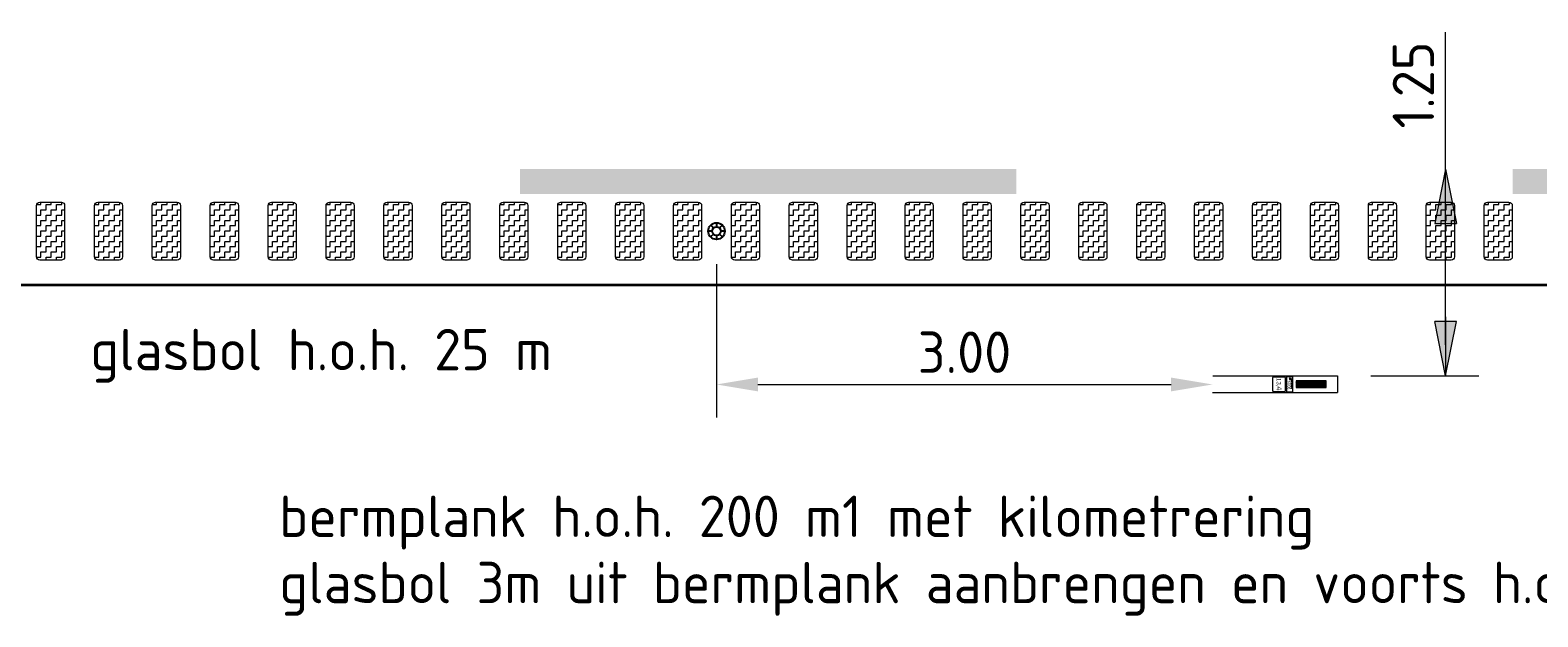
# Model space of a CAD drawing. Header units: metres. Extents: x -699 to 2316, y -1199 to 781.
# Tile 170 of 256: x 20.24 to 29.35, y -89.68 to -86.14. Entities that reach past the tile are written whole.
import ezdxf
from ezdxf.enums import TextEntityAlignment as Align

# ---------------------------------------------------------------- set-up
doc = ezdxf.new("R2010")
doc.units = ezdxf.units.M
doc.header["$PDMODE"] = 1
doc.linetypes.add('VW-3-3_STREEP', pattern=[6, 3, -3])
for name, color, linetype, lineweight in [('B-WE-VW-VERKEERSTEKEN_BORD-G', 7, 'Continuous', 18), ('N-WA-IE-MEUBILAIR_WEGMEUBILAIR-S', 7, 'Continuous', 25), ('N-WA-VW-MARKERING_DYNAMISCH-G', 7, 'Continuous', 35), ('N-WE-VH-KANTVERHARDING-G', 210, 'Continuous', 35), ('N-WE-VW-MARKERING_LANGS_STREEP_33-G', 7, 'VW-3-3_STREEP', 13), ('X-XX-AL-AANPIJLING-M-100', 7, 'Continuous', 18), ('X-XX-AL-M', 7, 'Continuous', 18), ('X-XX-AL-T25', 7, 'Continuous', 25)]:
    doc.layers.add(name, color=color, linetype=linetype, lineweight=lineweight)
doc.styles.add('ariel', font='arial.ttf')
doc.styles.add('NLCS-ISO', font='NLCS-ISO.ttf')
doc.styles.add('NLCS-ISO Standaard', font='NLCS-ISO.ttf')
doc.styles.add('NLCS-ISO-M100-T25', font='NLCS-ISO.ttf', dxfattribs={"height": 0.25})
doc.styles.add('provincie', font='romand.shx')
doc.dimstyles.new('NLCS-M100-T25-Pijl-A', dxfattribs={"dimtxt": 0.25, "dimasz": 0.1875, "dimexe": 0.2, "dimexo": 0.2, "dimgap": 0.07, "dimtad": 1, "dimlfac": -1, "dimzin": 0, "dimdsep": 46, "dimtxsty": 'NLCS-ISO Standaard', "dimblk": 'Pijl', "dimblk1": 'Pijl', "dimblk2": 'Pijl', "dimcen": 2.5, "dimdle": 2, "dimclrd": 256, "dimclre": 256, "dimclrt": 256, "dimadec": 0, "dimazin": 0, "dimtfac": 1, "dimtofl": 0, "dimtmove": 0, "dimatfit": 3, "dimldrblk": 'Pijl', "dimfxl": 1, "dimtolj": 1, "dimtzin": 0, "dimlwd": 18, "dimlwe": 18, "dimarcsym": 0})
doc.dimstyles.new('NLCS-M100-T25-PIJL_A_L2_H1', dxfattribs={"dimscale": 0.1, "dimtxt": 2.5, "dimasz": 2.5, "dimexe": 2, "dimexo": 2, "dimgap": 0.7, "dimtad": 1, "dimzin": 0, "dimdsep": 46, "dimtxsty": 'NLCS-ISO-M100-T25', "dimcen": 0, "dimdle": 2, "dimclrd": 256, "dimclre": 256, "dimclrt": 256, "dimadec": 1, "dimazin": 0, "dimtfac": 1, "dimtdec": 3, "dimtofl": 0, "dimtmove": 0, "dimatfit": 3, "dimfxl": 2, "dimtfillclr": 256, "dimtolj": 1, "dimtzin": 0, "dimlwd": -1, "dimlwe": -1, "dimarcsym": 0})

# ---------------------------------------------------------------- blocks, each defined once
blk = doc.blocks.new('SIE-WEG_GLASBOLREFLECTOR-SO')
for p, q in [((-0.375, 0), (-0.199, 0)), ((-0.141, 0.141), (-0.265, 0.265)), ((0, 0.2), (0, 0.375)), ((0.142, 0.141), (0.265, 0.265)), ((0.201, 0), (0.375, 0)), ((-0.265, -0.266), (-0.141, -0.141)), ((0, -0.375), (0, -0.2)), ((0.265, -0.266), (0.142, -0.142))]:
    blk.add_line(p, q)
for centre, radius in [((0, 0), 0.375), ((0.001, 0), 0.2)]:
    blk.add_circle(centre, radius)
blk = doc.blocks.new('glasbol')
at = {"layer": 'N-WA-IE-MEUBILAIR_WEGMEUBILAIR-S'}
blk.add_blockref('SIE-WEG_GLASBOLREFLECTOR-SO', (-0.001, 0), dxfattribs=at)
blk = doc.blocks.new('Pijl')
h = blk.add_hatch(color=256)
h.paths.add_polyline_path([(0, 0), (-1.75, 0.352), (-1.75, 0)])
h.paths.add_polyline_path([(-1.75, 0), (-1.75, -0.352), (0, 0)])
for p, q in [((-1.902, 0), (0, 0)), ((0, 0), (-1.75, 0.352)), ((-1.75, 0.352), (-1.75, -0.352)), ((0, 0), (-1.75, -0.352))]:
    blk.add_line(p, q)
blk = doc.blocks.new('*D93')
at = {"layer": 'Defpoints', "color": 0, "transparency": 16777216}
for p in [(28.7938, -86.9743), (28.7938, -86.9743), (28.1411, -88.2243)]:
    blk.add_point(p, dxfattribs=at)
at = {"layer": 'X-XX-AL-AANPIJLING-M-100', "lineweight": 18, "transparency": 16777216}
for p, q in [((28.7938, -86.9743), (28.7938, -86.1468)), ((28.7938, -88.0368), (28.7938, -87.1618)), ((28.3411, -88.2243), (28.9938, -88.2243))]:
    blk.add_line(p, q, dxfattribs=at)
at = {"layer": 'X-XX-AL-AANPIJLING-M-100', "lineweight": 18, "transparency": 16777216, "xscale": 0.1875, "yscale": 0.1875, "zscale": 0.1875}
for p, rotation in [((28.7938, -86.9743), 90), ((28.7938, -88.2243), 270)]:
    blk.add_blockref('Pijl', p, dxfattribs=dict(at, rotation=rotation))
at = {"layer": 'X-XX-AL-AANPIJLING-M-100', "transparency": 16777216, "insert": (28.5988, -86.4668), "char_height": 0.25, "attachment_point": 5, "rotation": 90, "style": 'NLCS-ISO Standaard'}
blk.add_mtext('\\A1;1.25', dxfattribs=at)
blk = doc.blocks.new('*D1910')
at = {"layer": 'Defpoints', "color": 0, "transparency": 16777216}
for p in [(24.3867, -87.3493), (27.3844, -88.2758), (27.3844, -88.2758)]:
    blk.add_point(p, dxfattribs=at)
at = {"layer": 'X-XX-AL-M', "transparency": 16777216}
for p, q in [((24.3867, -87.5493), (24.3867, -88.4758)), ((24.6367, -88.2758), (27.1344, -88.2758))]:
    blk.add_line(p, q, dxfattribs=at)
for points in [[(24.6367, -88.2341), (24.6367, -88.3175), (24.3867, -88.2758)], [(27.1344, -88.2341), (27.1344, -88.3175), (27.3844, -88.2758)]]:
    blk.add_solid(points, dxfattribs=at)
at = {"layer": 'X-XX-AL-M', "transparency": 16777216, "insert": (25.8856, -88.0808), "char_height": 0.25, "attachment_point": 5, "style": 'NLCS-ISO-M100-T25'}
blk.add_mtext('\\A1;3.00', dxfattribs=at)

msp = doc.modelspace()

# ---------------------------------------------------------------- hatches: boundary and pattern name
at = {"layer": 'B-WE-VW-VERKEERSTEKEN_BORD-G', "lineweight": 5}
for points in [[(27.8509, -88.2453), (27.852, -88.2453, -0.413723), (27.852, -88.2369), (27.8509, -88.2369, 0.349923)], [(27.8591, -88.2453), (27.8598, -88.2453), (27.8598, -88.2397), (27.8591, -88.2397)]]:
    msp.add_hatch(color=8, dxfattribs=at).paths.add_polyline_path(points)
h = msp.add_hatch(color=8, dxfattribs=at)
h.paths.add_polyline_path([(27.8568, -88.2402, 0.218548), (27.856, -88.2426, -0.238928), (27.8553, -88.2442, -0.196341), (27.8549, -88.2443, 0.23317), (27.854, -88.2413, 0.105003), (27.852, -88.2398), (27.8512, -88.2394), (27.851, -88.24), (27.8516, -88.2403, -0.05146), (27.8535, -88.2416, -0.272607), (27.8542, -88.245, 0.399425), (27.8563, -88.2439, 0.122622), (27.8569, -88.2453), (27.8577, -88.2453, -0.153126), (27.8567, -88.243, -0.253393), (27.8574, -88.2406, 0.094991), (27.8595, -88.2374), (27.8598, -88.237), (27.859, -88.237, -0.08935)])
h.paths.add_polyline_path([(27.8545, -88.2393), (27.8525, -88.2372), (27.8521, -88.2377), (27.8547, -88.2404), (27.8561, -88.237), (27.8563, -88.2369), (27.8555, -88.2369), (27.8554, -88.237)])
h = msp.add_hatch(dxfattribs=at)
h.set_pattern_fill('ANSI37', color=8, scale=0.05, style=0)
h.set_pattern_definition([(45, (3, -0.25), (-0.0044194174, 0.0044194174), []), (135, (3, -0.25), (-0.0044194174, -0.0044194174), [])])
h.paths.add_polyline_path([(27.89, -88.2946), (28.0708, -88.2946), (28.0708, -88.2544), (27.89, -88.2544)])
at = {"layer": 'N-WA-VW-MARKERING_DYNAMISCH-G', "lineweight": 9}
h = msp.add_hatch(dxfattribs=at)
h.set_pattern_fill('ZIGZAG', color=8, scale=0.01, angle=50.39495, style=0)
h.set_pattern_definition([(1e-09, (277527.176857, -444237.272383), (0.0317499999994, 0.0317500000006), [0.03175, -0.03175]), (90, (277527.208607, -444237.272383), (-0.0317500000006, 0.0317499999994), [0.03175, -0.03175])])
edge = h.paths.add_edge_path()
edge.add_line((20.2966, -87.1743), (20.4266, -87.1743))
edge.add_arc((20.4266, -87.1943), 0.02, 0, 90, ccw=False)
edge.add_line((20.4466, -87.1943), (20.4466, -87.5043))
edge.add_arc((20.4266, -87.5043), 0.02, 270, 360, ccw=False)
edge.add_line((20.4266, -87.5243), (20.2966, -87.5243))
edge.add_arc((20.2966, -87.5043), 0.02, 180, 270, ccw=False)
edge.add_line((20.2766, -87.5043), (20.2766, -87.1943))
edge.add_arc((20.2966, -87.1943), 0.02, 90, 180, ccw=False)
h = msp.add_hatch(dxfattribs=at)
h.set_pattern_fill('ZIGZAG', color=8, scale=0.01, angle=50.39495, style=0)
h.set_pattern_definition([(1e-09, (277527.526857, -444237.272383), (0.0317499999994, 0.0317500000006), [0.03175, -0.03175]), (90, (277527.558607, -444237.272383), (-0.0317500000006, 0.0317499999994), [0.03175, -0.03175])])
edge = h.paths.add_edge_path()
edge.add_line((20.6466, -87.1743), (20.7766, -87.1743))
edge.add_arc((20.7766, -87.1943), 0.02, 0, 90, ccw=False)
edge.add_line((20.7966, -87.1943), (20.7966, -87.5043))
edge.add_arc((20.7766, -87.5043), 0.02, 270, 360, ccw=False)
edge.add_line((20.7766, -87.5243), (20.6466, -87.5243))
edge.add_arc((20.6466, -87.5043), 0.02, 180, 270, ccw=False)
edge.add_line((20.6266, -87.5043), (20.6266, -87.1943))
edge.add_arc((20.6466, -87.1943), 0.02, 90, 180, ccw=False)
h = msp.add_hatch(dxfattribs=at)
h.set_pattern_fill('ZIGZAG', color=8, scale=0.01, angle=50.39495, style=0)
h.set_pattern_definition([(1e-09, (277527.876857, -444237.272383), (0.0317499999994, 0.0317500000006), [0.03175, -0.03175]), (90, (277527.908607, -444237.272383), (-0.0317500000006, 0.0317499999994), [0.03175, -0.03175])])
edge = h.paths.add_edge_path()
edge.add_line((20.9966, -87.1743), (21.1266, -87.1743))
edge.add_arc((21.1266, -87.1943), 0.02, 0, 90, ccw=False)
edge.add_line((21.1466, -87.1943), (21.1466, -87.5043))
edge.add_arc((21.1266, -87.5043), 0.02, 270, 360, ccw=False)
edge.add_line((21.1266, -87.5243), (20.9966, -87.5243))
edge.add_arc((20.9966, -87.5043), 0.02, 180, 270, ccw=False)
edge.add_line((20.9766, -87.5043), (20.9766, -87.1943))
edge.add_arc((20.9966, -87.1943), 0.02, 90, 180, ccw=False)
h = msp.add_hatch(dxfattribs=at)
h.set_pattern_fill('ZIGZAG', color=8, scale=0.01, angle=50.39495, style=0)
h.set_pattern_definition([(1e-09, (277528.226857, -444237.272383), (0.0317499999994, 0.0317500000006), [0.03175, -0.03175]), (90, (277528.258607, -444237.272383), (-0.0317500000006, 0.0317499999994), [0.03175, -0.03175])])
edge = h.paths.add_edge_path()
edge.add_line((21.3466, -87.1743), (21.4766, -87.1743))
edge.add_arc((21.4766, -87.1943), 0.02, 0, 90, ccw=False)
edge.add_line((21.4966, -87.1943), (21.4966, -87.5043))
edge.add_arc((21.4766, -87.5043), 0.02, 270, 360, ccw=False)
edge.add_line((21.4766, -87.5243), (21.3466, -87.5243))
edge.add_arc((21.3466, -87.5043), 0.02, 180, 270, ccw=False)
edge.add_line((21.3266, -87.5043), (21.3266, -87.1943))
edge.add_arc((21.3466, -87.1943), 0.02, 90, 180, ccw=False)
h = msp.add_hatch(dxfattribs=at)
h.set_pattern_fill('ZIGZAG', color=8, scale=0.01, angle=50.39495, style=0)
h.set_pattern_definition([(1e-09, (277528.576857, -444237.272383), (0.0317499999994, 0.0317500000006), [0.03175, -0.03175]), (90, (277528.608607, -444237.272383), (-0.0317500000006, 0.0317499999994), [0.03175, -0.03175])])
edge = h.paths.add_edge_path()
edge.add_line((21.6966, -87.1743), (21.8266, -87.1743))
edge.add_arc((21.8266, -87.1943), 0.02, 0, 90, ccw=False)
edge.add_line((21.8466, -87.1943), (21.8466, -87.5043))
edge.add_arc((21.8266, -87.5043), 0.02, 270, 360, ccw=False)
edge.add_line((21.8266, -87.5243), (21.6966, -87.5243))
edge.add_arc((21.6966, -87.5043), 0.02, 180, 270, ccw=False)
edge.add_line((21.6766, -87.5043), (21.6766, -87.1943))
edge.add_arc((21.6966, -87.1943), 0.02, 90, 180, ccw=False)
h = msp.add_hatch(dxfattribs=at)
h.set_pattern_fill('ZIGZAG', color=8, scale=0.01, angle=50.39495, style=0)
h.set_pattern_definition([(1e-09, (277528.926857, -444237.272383), (0.0317499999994, 0.0317500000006), [0.03175, -0.03175]), (90, (277528.958607, -444237.272383), (-0.0317500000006, 0.0317499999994), [0.03175, -0.03175])])
edge = h.paths.add_edge_path()
edge.add_line((22.0466, -87.1743), (22.1766, -87.1743))
edge.add_arc((22.1766, -87.1943), 0.02, 0, 90, ccw=False)
edge.add_line((22.1966, -87.1943), (22.1966, -87.5043))
edge.add_arc((22.1766, -87.5043), 0.02, 270, 360, ccw=False)
edge.add_line((22.1766, -87.5243), (22.0466, -87.5243))
edge.add_arc((22.0466, -87.5043), 0.02, 180, 270, ccw=False)
edge.add_line((22.0266, -87.5043), (22.0266, -87.1943))
edge.add_arc((22.0466, -87.1943), 0.02, 90, 180, ccw=False)
h = msp.add_hatch(dxfattribs=at)
h.set_pattern_fill('ZIGZAG', color=8, scale=0.01, angle=50.39495, style=0)
h.set_pattern_definition([(1e-09, (277529.276857, -444237.272383), (0.0317499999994, 0.0317500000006), [0.03175, -0.03175]), (90, (277529.308607, -444237.272383), (-0.0317500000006, 0.0317499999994), [0.03175, -0.03175])])
edge = h.paths.add_edge_path()
edge.add_line((22.3966, -87.1743), (22.5266, -87.1743))
edge.add_arc((22.5266, -87.1943), 0.02, 0, 90, ccw=False)
edge.add_line((22.5466, -87.1943), (22.5466, -87.5043))
edge.add_arc((22.5266, -87.5043), 0.02, 270, 360, ccw=False)
edge.add_line((22.5266, -87.5243), (22.3966, -87.5243))
edge.add_arc((22.3966, -87.5043), 0.02, 180, 270, ccw=False)
edge.add_line((22.3766, -87.5043), (22.3766, -87.1943))
edge.add_arc((22.3966, -87.1943), 0.02, 90, 180, ccw=False)
h = msp.add_hatch(dxfattribs=at)
h.set_pattern_fill('ZIGZAG', color=8, scale=0.01, angle=50.39495, style=0)
h.set_pattern_definition([(1e-09, (277529.626857, -444237.272383), (0.0317499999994, 0.0317500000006), [0.03175, -0.03175]), (90, (277529.658607, -444237.272383), (-0.0317500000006, 0.0317499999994), [0.03175, -0.03175])])
edge = h.paths.add_edge_path()
edge.add_line((22.7466, -87.1743), (22.8766, -87.1743))
edge.add_arc((22.8766, -87.1943), 0.02, 0, 90, ccw=False)
edge.add_line((22.8966, -87.1943), (22.8966, -87.5043))
edge.add_arc((22.8766, -87.5043), 0.02, 270, 360, ccw=False)
edge.add_line((22.8766, -87.5243), (22.7466, -87.5243))
edge.add_arc((22.7466, -87.5043), 0.02, 180, 270, ccw=False)
edge.add_line((22.7266, -87.5043), (22.7266, -87.1943))
edge.add_arc((22.7466, -87.1943), 0.02, 90, 180, ccw=False)
h = msp.add_hatch(dxfattribs=at)
h.set_pattern_fill('ZIGZAG', color=8, scale=0.01, angle=50.39495, style=0)
h.set_pattern_definition([(1e-09, (277529.976857, -444237.272383), (0.0317499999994, 0.0317500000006), [0.03175, -0.03175]), (90, (277530.008607, -444237.272383), (-0.0317500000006, 0.0317499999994), [0.03175, -0.03175])])
edge = h.paths.add_edge_path()
edge.add_line((23.0966, -87.1743), (23.2266, -87.1743))
edge.add_arc((23.2266, -87.1943), 0.02, 0, 90, ccw=False)
edge.add_line((23.2466, -87.1943), (23.2466, -87.5043))
edge.add_arc((23.2266, -87.5043), 0.02, 270, 360, ccw=False)
edge.add_line((23.2266, -87.5243), (23.0966, -87.5243))
edge.add_arc((23.0966, -87.5043), 0.02, 180, 270, ccw=False)
edge.add_line((23.0766, -87.5043), (23.0766, -87.1943))
edge.add_arc((23.0966, -87.1943), 0.02, 90, 180, ccw=False)
h = msp.add_hatch(dxfattribs=at)
h.set_pattern_fill('ZIGZAG', color=8, scale=0.01, angle=50.39495, style=0)
h.set_pattern_definition([(1e-09, (277530.326857, -444237.272383), (0.0317499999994, 0.0317500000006), [0.03175, -0.03175]), (90, (277530.358607, -444237.272383), (-0.0317500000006, 0.0317499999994), [0.03175, -0.03175])])
edge = h.paths.add_edge_path()
edge.add_line((23.4466, -87.1743), (23.5766, -87.1743))
edge.add_arc((23.5766, -87.1943), 0.02, 0, 90, ccw=False)
edge.add_line((23.5966, -87.1943), (23.5966, -87.5043))
edge.add_arc((23.5766, -87.5043), 0.02, 270, 360, ccw=False)
edge.add_line((23.5766, -87.5243), (23.4466, -87.5243))
edge.add_arc((23.4466, -87.5043), 0.02, 180, 270, ccw=False)
edge.add_line((23.4266, -87.5043), (23.4266, -87.1943))
edge.add_arc((23.4466, -87.1943), 0.02, 90, 180, ccw=False)
h = msp.add_hatch(dxfattribs=at)
h.set_pattern_fill('ZIGZAG', color=8, scale=0.01, angle=50.39495, style=0)
h.set_pattern_definition([(1e-09, (277530.676857, -444237.272383), (0.0317499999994, 0.0317500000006), [0.03175, -0.03175]), (90, (277530.708607, -444237.272383), (-0.0317500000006, 0.0317499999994), [0.03175, -0.03175])])
edge = h.paths.add_edge_path()
edge.add_line((23.7966, -87.1743), (23.9266, -87.1743))
edge.add_arc((23.9266, -87.1943), 0.02, 0, 90, ccw=False)
edge.add_line((23.9466, -87.1943), (23.9466, -87.5043))
edge.add_arc((23.9266, -87.5043), 0.02, 270, 360, ccw=False)
edge.add_line((23.9266, -87.5243), (23.7966, -87.5243))
edge.add_arc((23.7966, -87.5043), 0.02, 180, 270, ccw=False)
edge.add_line((23.7766, -87.5043), (23.7766, -87.1943))
edge.add_arc((23.7966, -87.1943), 0.02, 90, 180, ccw=False)
h = msp.add_hatch(dxfattribs=at)
h.set_pattern_fill('ZIGZAG', color=8, scale=0.01, angle=50.39495, style=0)
h.set_pattern_definition([(1e-09, (277531.026857, -444237.272383), (0.0317499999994, 0.0317500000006), [0.03175, -0.03175]), (90, (277531.058607, -444237.272383), (-0.0317500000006, 0.0317499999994), [0.03175, -0.03175])])
edge = h.paths.add_edge_path()
edge.add_line((24.1466, -87.1743), (24.2766, -87.1743))
edge.add_arc((24.2766, -87.1943), 0.02, 0, 90, ccw=False)
edge.add_line((24.2966, -87.1943), (24.2966, -87.5043))
edge.add_arc((24.2766, -87.5043), 0.02, 270, 360, ccw=False)
edge.add_line((24.2766, -87.5243), (24.1466, -87.5243))
edge.add_arc((24.1466, -87.5043), 0.02, 180, 270, ccw=False)
edge.add_line((24.1266, -87.5043), (24.1266, -87.1943))
edge.add_arc((24.1466, -87.1943), 0.02, 90, 180, ccw=False)
h = msp.add_hatch(dxfattribs=at)
h.set_pattern_fill('ZIGZAG', color=8, scale=0.01, angle=50.39495, style=0)
h.set_pattern_definition([(1e-09, (277531.376857, -444237.272383), (0.0317499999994, 0.0317500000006), [0.03175, -0.03175]), (90, (277531.408607, -444237.272383), (-0.0317500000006, 0.0317499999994), [0.03175, -0.03175])])
edge = h.paths.add_edge_path()
edge.add_line((24.4966, -87.1743), (24.6266, -87.1743))
edge.add_arc((24.6266, -87.1943), 0.02, 0, 90, ccw=False)
edge.add_line((24.6466, -87.1943), (24.6466, -87.5043))
edge.add_arc((24.6266, -87.5043), 0.02, 270, 360, ccw=False)
edge.add_line((24.6266, -87.5243), (24.4966, -87.5243))
edge.add_arc((24.4966, -87.5043), 0.02, 180, 270, ccw=False)
edge.add_line((24.4766, -87.5043), (24.4766, -87.1943))
edge.add_arc((24.4966, -87.1943), 0.02, 90, 180, ccw=False)
h = msp.add_hatch(dxfattribs=at)
h.set_pattern_fill('ZIGZAG', color=8, scale=0.01, angle=50.39495, style=0)
h.set_pattern_definition([(1e-09, (277531.726857, -444237.272383), (0.0317499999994, 0.0317500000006), [0.03175, -0.03175]), (90, (277531.758607, -444237.272383), (-0.0317500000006, 0.0317499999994), [0.03175, -0.03175])])
edge = h.paths.add_edge_path()
edge.add_line((24.8466, -87.1743), (24.9766, -87.1743))
edge.add_arc((24.9766, -87.1943), 0.02, 0, 90, ccw=False)
edge.add_line((24.9966, -87.1943), (24.9966, -87.5043))
edge.add_arc((24.9766, -87.5043), 0.02, 270, 360, ccw=False)
edge.add_line((24.9766, -87.5243), (24.8466, -87.5243))
edge.add_arc((24.8466, -87.5043), 0.02, 180, 270, ccw=False)
edge.add_line((24.8266, -87.5043), (24.8266, -87.1943))
edge.add_arc((24.8466, -87.1943), 0.02, 90, 180, ccw=False)
h = msp.add_hatch(dxfattribs=at)
h.set_pattern_fill('ZIGZAG', color=8, scale=0.01, angle=50.39495, style=0)
h.set_pattern_definition([(1e-09, (277532.076857, -444237.272383), (0.0317499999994, 0.0317500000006), [0.03175, -0.03175]), (90, (277532.108607, -444237.272383), (-0.0317500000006, 0.0317499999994), [0.03175, -0.03175])])
edge = h.paths.add_edge_path()
edge.add_line((25.1966, -87.1743), (25.3266, -87.1743))
edge.add_arc((25.3266, -87.1943), 0.02, 0, 90, ccw=False)
edge.add_line((25.3466, -87.1943), (25.3466, -87.5043))
edge.add_arc((25.3266, -87.5043), 0.02, 270, 360, ccw=False)
edge.add_line((25.3266, -87.5243), (25.1966, -87.5243))
edge.add_arc((25.1966, -87.5043), 0.02, 180, 270, ccw=False)
edge.add_line((25.1766, -87.5043), (25.1766, -87.1943))
edge.add_arc((25.1966, -87.1943), 0.02, 90, 180, ccw=False)
h = msp.add_hatch(dxfattribs=at)
h.set_pattern_fill('ZIGZAG', color=8, scale=0.01, angle=50.39495, style=0)
h.set_pattern_definition([(1e-09, (277532.426857, -444237.272383), (0.0317499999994, 0.0317500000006), [0.03175, -0.03175]), (90, (277532.458607, -444237.272383), (-0.0317500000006, 0.0317499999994), [0.03175, -0.03175])])
edge = h.paths.add_edge_path()
edge.add_line((25.5466, -87.1743), (25.6766, -87.1743))
edge.add_arc((25.6766, -87.1943), 0.02, 0, 90, ccw=False)
edge.add_line((25.6966, -87.1943), (25.6966, -87.5043))
edge.add_arc((25.6766, -87.5043), 0.02, 270, 360, ccw=False)
edge.add_line((25.6766, -87.5243), (25.5466, -87.5243))
edge.add_arc((25.5466, -87.5043), 0.02, 180, 270, ccw=False)
edge.add_line((25.5266, -87.5043), (25.5266, -87.1943))
edge.add_arc((25.5466, -87.1943), 0.02, 90, 180, ccw=False)
h = msp.add_hatch(dxfattribs=at)
h.set_pattern_fill('ZIGZAG', color=8, scale=0.01, angle=50.39495, style=0)
h.set_pattern_definition([(1e-09, (277532.776857, -444237.272383), (0.0317499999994, 0.0317500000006), [0.03175, -0.03175]), (90, (277532.808607, -444237.272383), (-0.0317500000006, 0.0317499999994), [0.03175, -0.03175])])
edge = h.paths.add_edge_path()
edge.add_line((25.8966, -87.1743), (26.0266, -87.1743))
edge.add_arc((26.0266, -87.1943), 0.02, 0, 90, ccw=False)
edge.add_line((26.0466, -87.1943), (26.0466, -87.5043))
edge.add_arc((26.0266, -87.5043), 0.02, 270, 360, ccw=False)
edge.add_line((26.0266, -87.5243), (25.8966, -87.5243))
edge.add_arc((25.8966, -87.5043), 0.02, 180, 270, ccw=False)
edge.add_line((25.8766, -87.5043), (25.8766, -87.1943))
edge.add_arc((25.8966, -87.1943), 0.02, 90, 180, ccw=False)
h = msp.add_hatch(dxfattribs=at)
h.set_pattern_fill('ZIGZAG', color=8, scale=0.01, angle=50.39495, style=0)
h.set_pattern_definition([(1e-09, (277533.126857, -444237.272383), (0.0317499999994, 0.0317500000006), [0.03175, -0.03175]), (90, (277533.158607, -444237.272383), (-0.0317500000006, 0.0317499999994), [0.03175, -0.03175])])
edge = h.paths.add_edge_path()
edge.add_line((26.2466, -87.1743), (26.3766, -87.1743))
edge.add_arc((26.3766, -87.1943), 0.02, 0, 90, ccw=False)
edge.add_line((26.3966, -87.1943), (26.3966, -87.5043))
edge.add_arc((26.3766, -87.5043), 0.02, 270, 360, ccw=False)
edge.add_line((26.3766, -87.5243), (26.2466, -87.5243))
edge.add_arc((26.2466, -87.5043), 0.02, 180, 270, ccw=False)
edge.add_line((26.2266, -87.5043), (26.2266, -87.1943))
edge.add_arc((26.2466, -87.1943), 0.02, 90, 180, ccw=False)
h = msp.add_hatch(dxfattribs=at)
h.set_pattern_fill('ZIGZAG', color=8, scale=0.01, angle=50.39495, style=0)
h.set_pattern_definition([(1e-09, (277533.476857, -444237.272383), (0.0317499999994, 0.0317500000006), [0.03175, -0.03175]), (90, (277533.508607, -444237.272383), (-0.0317500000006, 0.0317499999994), [0.03175, -0.03175])])
edge = h.paths.add_edge_path()
edge.add_line((26.5966, -87.1743), (26.7266, -87.1743))
edge.add_arc((26.7266, -87.1943), 0.02, 0, 90, ccw=False)
edge.add_line((26.7466, -87.1943), (26.7466, -87.5043))
edge.add_arc((26.7266, -87.5043), 0.02, 270, 360, ccw=False)
edge.add_line((26.7266, -87.5243), (26.5966, -87.5243))
edge.add_arc((26.5966, -87.5043), 0.02, 180, 270, ccw=False)
edge.add_line((26.5766, -87.5043), (26.5766, -87.1943))
edge.add_arc((26.5966, -87.1943), 0.02, 90, 180, ccw=False)
h = msp.add_hatch(dxfattribs=at)
h.set_pattern_fill('ZIGZAG', color=8, scale=0.01, angle=50.39495, style=0)
h.set_pattern_definition([(1e-09, (277533.826857, -444237.272383), (0.0317499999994, 0.0317500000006), [0.03175, -0.03175]), (90, (277533.858607, -444237.272383), (-0.0317500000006, 0.0317499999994), [0.03175, -0.03175])])
edge = h.paths.add_edge_path()
edge.add_line((26.9466, -87.1743), (27.0766, -87.1743))
edge.add_arc((27.0766, -87.1943), 0.02, 0, 90, ccw=False)
edge.add_line((27.0966, -87.1943), (27.0966, -87.5043))
edge.add_arc((27.0766, -87.5043), 0.02, 270, 360, ccw=False)
edge.add_line((27.0766, -87.5243), (26.9466, -87.5243))
edge.add_arc((26.9466, -87.5043), 0.02, 180, 270, ccw=False)
edge.add_line((26.9266, -87.5043), (26.9266, -87.1943))
edge.add_arc((26.9466, -87.1943), 0.02, 90, 180, ccw=False)
h = msp.add_hatch(dxfattribs=at)
h.set_pattern_fill('ZIGZAG', color=8, scale=0.01, angle=50.39495, style=0)
h.set_pattern_definition([(1e-09, (277534.176857, -444237.272383), (0.0317499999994, 0.0317500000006), [0.03175, -0.03175]), (90, (277534.208607, -444237.272383), (-0.0317500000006, 0.0317499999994), [0.03175, -0.03175])])
edge = h.paths.add_edge_path()
edge.add_line((27.2966, -87.1743), (27.4266, -87.1743))
edge.add_arc((27.4266, -87.1943), 0.02, 0, 90, ccw=False)
edge.add_line((27.4466, -87.1943), (27.4466, -87.5043))
edge.add_arc((27.4266, -87.5043), 0.02, 270, 360, ccw=False)
edge.add_line((27.4266, -87.5243), (27.2966, -87.5243))
edge.add_arc((27.2966, -87.5043), 0.02, 180, 270, ccw=False)
edge.add_line((27.2766, -87.5043), (27.2766, -87.1943))
edge.add_arc((27.2966, -87.1943), 0.02, 90, 180, ccw=False)
h = msp.add_hatch(dxfattribs=at)
h.set_pattern_fill('ZIGZAG', color=8, scale=0.01, angle=50.39495, style=0)
h.set_pattern_definition([(1e-09, (277534.526857, -444237.272383), (0.0317499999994, 0.0317500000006), [0.03175, -0.03175]), (90, (277534.558607, -444237.272383), (-0.0317500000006, 0.0317499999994), [0.03175, -0.03175])])
edge = h.paths.add_edge_path()
edge.add_line((27.6466, -87.1743), (27.7766, -87.1743))
edge.add_arc((27.7766, -87.1943), 0.02, 0, 90, ccw=False)
edge.add_line((27.7966, -87.1943), (27.7966, -87.5043))
edge.add_arc((27.7766, -87.5043), 0.02, 270, 360, ccw=False)
edge.add_line((27.7766, -87.5243), (27.6466, -87.5243))
edge.add_arc((27.6466, -87.5043), 0.02, 180, 270, ccw=False)
edge.add_line((27.6266, -87.5043), (27.6266, -87.1943))
edge.add_arc((27.6466, -87.1943), 0.02, 90, 180, ccw=False)
h = msp.add_hatch(dxfattribs=at)
h.set_pattern_fill('ZIGZAG', color=8, scale=0.01, angle=50.39495, style=0)
h.set_pattern_definition([(1e-09, (277534.876857, -444237.272383), (0.0317499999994, 0.0317500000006), [0.03175, -0.03175]), (90, (277534.908607, -444237.272383), (-0.0317500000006, 0.0317499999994), [0.03175, -0.03175])])
edge = h.paths.add_edge_path()
edge.add_line((27.9966, -87.1743), (28.1266, -87.1743))
edge.add_arc((28.1266, -87.1943), 0.02, 0, 90, ccw=False)
edge.add_line((28.1466, -87.1943), (28.1466, -87.5043))
edge.add_arc((28.1266, -87.5043), 0.02, 270, 360, ccw=False)
edge.add_line((28.1266, -87.5243), (27.9966, -87.5243))
edge.add_arc((27.9966, -87.5043), 0.02, 180, 270, ccw=False)
edge.add_line((27.9766, -87.5043), (27.9766, -87.1943))
edge.add_arc((27.9966, -87.1943), 0.02, 90, 180, ccw=False)
h = msp.add_hatch(dxfattribs=at)
h.set_pattern_fill('ZIGZAG', color=8, scale=0.01, angle=50.39495, style=0)
h.set_pattern_definition([(1e-09, (277535.226857, -444237.272383), (0.0317499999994, 0.0317500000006), [0.03175, -0.03175]), (90, (277535.258607, -444237.272383), (-0.0317500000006, 0.0317499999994), [0.03175, -0.03175])])
edge = h.paths.add_edge_path()
edge.add_line((28.3466, -87.1743), (28.4766, -87.1743))
edge.add_arc((28.4766, -87.1943), 0.02, 0, 90, ccw=False)
edge.add_line((28.4966, -87.1943), (28.4966, -87.5043))
edge.add_arc((28.4766, -87.5043), 0.02, 270, 360, ccw=False)
edge.add_line((28.4766, -87.5243), (28.3466, -87.5243))
edge.add_arc((28.3466, -87.5043), 0.02, 180, 270, ccw=False)
edge.add_line((28.3266, -87.5043), (28.3266, -87.1943))
edge.add_arc((28.3466, -87.1943), 0.02, 90, 180, ccw=False)
h = msp.add_hatch(dxfattribs=at)
h.set_pattern_fill('ZIGZAG', color=8, scale=0.01, angle=50.39495, style=0)
h.set_pattern_definition([(1e-09, (277535.576857, -444237.272383), (0.0317499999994, 0.0317500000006), [0.03175, -0.03175]), (90, (277535.608607, -444237.272383), (-0.0317500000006, 0.0317499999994), [0.03175, -0.03175])])
edge = h.paths.add_edge_path()
edge.add_line((28.6966, -87.1743), (28.8266, -87.1743))
edge.add_arc((28.8266, -87.1943), 0.02, 0, 90, ccw=False)
edge.add_line((28.8466, -87.1943), (28.8466, -87.5043))
edge.add_arc((28.8266, -87.5043), 0.02, 270, 360, ccw=False)
edge.add_line((28.8266, -87.5243), (28.6966, -87.5243))
edge.add_arc((28.6966, -87.5043), 0.02, 180, 270, ccw=False)
edge.add_line((28.6766, -87.5043), (28.6766, -87.1943))
edge.add_arc((28.6966, -87.1943), 0.02, 90, 180, ccw=False)
h = msp.add_hatch(dxfattribs=at)
h.set_pattern_fill('ZIGZAG', color=8, scale=0.01, angle=50.39495, style=0)
h.set_pattern_definition([(1e-09, (277535.926857, -444237.272383), (0.0317499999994, 0.0317500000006), [0.03175, -0.03175]), (90, (277535.958607, -444237.272383), (-0.0317500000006, 0.0317499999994), [0.03175, -0.03175])])
edge = h.paths.add_edge_path()
edge.add_line((29.0466, -87.1743), (29.1766, -87.1743))
edge.add_arc((29.1766, -87.1943), 0.02, 0, 90, ccw=False)
edge.add_line((29.1966, -87.1943), (29.1966, -87.5043))
edge.add_arc((29.1766, -87.5043), 0.02, 270, 360, ccw=False)
edge.add_line((29.1766, -87.5243), (29.0466, -87.5243))
edge.add_arc((29.0466, -87.5043), 0.02, 180, 270, ccw=False)
edge.add_line((29.0266, -87.5043), (29.0266, -87.1943))
edge.add_arc((29.0466, -87.1943), 0.02, 90, 180, ccw=False)

# ---------------------------------------------------------------- linework, layer by layer
at = {"layer": 'B-WE-VW-VERKEERSTEKEN_BORD-G', "color": 8, "lineweight": 5}
for p, q in [((27.3866, -88.2243), (28.1411, -88.2243)), ((28.1411, -88.2243), (28.1411, -88.3248)), ((27.3844, -88.3248), (28.1411, -88.3248))]:
    msp.add_line(p, q, dxfattribs=at)
msp.add_lwpolyline([(27.8177, -88.3198, 0.414214), (27.8267, -88.3108), (27.8267, -88.2383, 0.414214), (27.8177, -88.2293), (27.756, -88.2293, 0.414214), (27.747, -88.2383), (27.747, -88.3108, 0.414214), (27.756, -88.3198)], format="xyb", close=True, dxfattribs=at)
at = {"layer": 'B-WE-VW-VERKEERSTEKEN_BORD-G', "color": 8, "lineweight": 5, "const_width": 0.0015}
msp.add_lwpolyline([(27.751, -88.2383), (27.751, -88.3108, 0.414214), (27.756, -88.3158), (27.8177, -88.3158, 0.414214), (27.8227, -88.3108), (27.8227, -88.2383, 0.414214), (27.8177, -88.2333), (27.756, -88.2333, 0.414214)], format="xyb", close=True, dxfattribs=at)
at = {"layer": 'B-WE-VW-VERKEERSTEKEN_BORD-G', "color": 8, "lineweight": 5}
for points in [[(27.8317, -88.2293), (27.8317, -88.3198), (27.87, -88.3198), (27.87, -88.2293)], [(27.8591, -88.2397), (27.8591, -88.2453), (27.8598, -88.2453), (27.8598, -88.2397)]]:
    msp.add_lwpolyline(points, close=True, dxfattribs=at)
at = {"layer": 'B-WE-VW-VERKEERSTEKEN_BORD-G', "color": 8, "lineweight": 5, "flags": 128}
for points in [[(27.852, -88.2369), (27.8509, -88.2369), (27.8509, -88.2369, 0.349923), (27.8509, -88.2453), (27.8509, -88.2453), (27.852, -88.2453), (27.852, -88.2453, -0.413723), (27.852, -88.2369)], [(27.8567, -88.243, 0.153126), (27.8577, -88.2453), (27.8577, -88.2453), (27.8569, -88.2453), (27.8569, -88.2453, -0.122622), (27.8563, -88.2439), (27.8563, -88.2439, -0.399425), (27.8542, -88.245), (27.8542, -88.245, 0.272607), (27.8535, -88.2416), (27.8535, -88.2416, 0.05146), (27.8516, -88.2403), (27.8516, -88.2403), (27.851, -88.24), (27.8512, -88.2394), (27.852, -88.2398), (27.852, -88.2398, -0.105003), (27.854, -88.2413), (27.854, -88.2413, -0.23317), (27.8549, -88.2443), (27.8549, -88.2443, 0.154799), (27.8552, -88.2442), (27.8552, -88.2442, 0.251337), (27.856, -88.2426), (27.856, -88.2426, -0.218548), (27.8568, -88.2402), (27.8568, -88.2402, 0.08935), (27.859, -88.237), (27.859, -88.237), (27.8598, -88.237), (27.8595, -88.2374), (27.8595, -88.2374, -0.094991), (27.8574, -88.2406), (27.8574, -88.2406, 0.253393), (27.8567, -88.243)]]:
    msp.add_lwpolyline(points, format="xyb", dxfattribs=at)
msp.add_lwpolyline([(27.8563, -88.2369), (27.8561, -88.237), (27.8561, -88.237), (27.8547, -88.2404), (27.8521, -88.2377), (27.8521, -88.2377), (27.8525, -88.2372), (27.8545, -88.2393), (27.8554, -88.237), (27.8555, -88.2369)], close=True, dxfattribs=at)
at = {"layer": 'B-WE-VW-VERKEERSTEKEN_BORD-G', "color": 8, "linetype": 'Continuous', "lineweight": 5}
msp.add_lwpolyline([(27.89, -88.2946), (28.0708, -88.2946), (28.0708, -88.2544), (27.89, -88.2544)], close=True, dxfattribs=at)
at = {"layer": 'N-WA-VW-MARKERING_DYNAMISCH-G', "color": 8, "lineweight": 9}
for points in [[(20.2966, -87.1743), (20.4266, -87.1743, -0.414214), (20.4466, -87.1943), (20.4466, -87.5043, -0.414214), (20.4266, -87.5243), (20.2966, -87.5243, -0.414214), (20.2766, -87.5043), (20.2766, -87.1943, -0.414214)], [(20.6466, -87.1743), (20.7766, -87.1743, -0.414214), (20.7966, -87.1943), (20.7966, -87.5043, -0.414214), (20.7766, -87.5243), (20.6466, -87.5243, -0.414214), (20.6266, -87.5043), (20.6266, -87.1943, -0.414214)], [(20.9966, -87.1743), (21.1266, -87.1743, -0.414214), (21.1466, -87.1943), (21.1466, -87.5043, -0.414214), (21.1266, -87.5243), (20.9966, -87.5243, -0.414214), (20.9766, -87.5043), (20.9766, -87.1943, -0.414214)], [(21.3466, -87.1743), (21.4766, -87.1743, -0.414214), (21.4966, -87.1943), (21.4966, -87.5043, -0.414214), (21.4766, -87.5243), (21.3466, -87.5243, -0.414214), (21.3266, -87.5043), (21.3266, -87.1943, -0.414214)], [(21.6966, -87.1743), (21.8266, -87.1743, -0.414214), (21.8466, -87.1943), (21.8466, -87.5043, -0.414214), (21.8266, -87.5243), (21.6966, -87.5243, -0.414214), (21.6766, -87.5043), (21.6766, -87.1943, -0.414214)], [(22.0466, -87.1743), (22.1766, -87.1743, -0.414214), (22.1966, -87.1943), (22.1966, -87.5043, -0.414214), (22.1766, -87.5243), (22.0466, -87.5243, -0.414214), (22.0266, -87.5043), (22.0266, -87.1943, -0.414214)], [(22.3966, -87.1743), (22.5266, -87.1743, -0.414214), (22.5466, -87.1943), (22.5466, -87.5043, -0.414214), (22.5266, -87.5243), (22.3966, -87.5243, -0.414214), (22.3766, -87.5043), (22.3766, -87.1943, -0.414214)], [(22.7466, -87.1743), (22.8766, -87.1743, -0.414214), (22.8966, -87.1943), (22.8966, -87.5043, -0.414214), (22.8766, -87.5243), (22.7466, -87.5243, -0.414214), (22.7266, -87.5043), (22.7266, -87.1943, -0.414214)], [(23.0966, -87.1743), (23.2266, -87.1743, -0.414214), (23.2466, -87.1943), (23.2466, -87.5043, -0.414214), (23.2266, -87.5243), (23.0966, -87.5243, -0.414214), (23.0766, -87.5043), (23.0766, -87.1943, -0.414214)], [(23.4466, -87.1743), (23.5766, -87.1743, -0.414214), (23.5966, -87.1943), (23.5966, -87.5043, -0.414214), (23.5766, -87.5243), (23.4466, -87.5243, -0.414214), (23.4266, -87.5043), (23.4266, -87.1943, -0.414214)], [(23.7966, -87.1743), (23.9266, -87.1743, -0.414214), (23.9466, -87.1943), (23.9466, -87.5043, -0.414214), (23.9266, -87.5243), (23.7966, -87.5243, -0.414214), (23.7766, -87.5043), (23.7766, -87.1943, -0.414214)], [(24.1466, -87.1743), (24.2766, -87.1743, -0.414214), (24.2966, -87.1943), (24.2966, -87.5043, -0.414214), (24.2766, -87.5243), (24.1466, -87.5243, -0.414214), (24.1266, -87.5043), (24.1266, -87.1943, -0.414214)], [(24.4966, -87.1743), (24.6266, -87.1743, -0.414214), (24.6466, -87.1943), (24.6466, -87.5043, -0.414214), (24.6266, -87.5243), (24.4966, -87.5243, -0.414214), (24.4766, -87.5043), (24.4766, -87.1943, -0.414214)], [(24.8466, -87.1743), (24.9766, -87.1743, -0.414214), (24.9966, -87.1943), (24.9966, -87.5043, -0.414214), (24.9766, -87.5243), (24.8466, -87.5243, -0.414214), (24.8266, -87.5043), (24.8266, -87.1943, -0.414214)], [(25.1966, -87.1743), (25.3266, -87.1743, -0.414214), (25.3466, -87.1943), (25.3466, -87.5043, -0.414214), (25.3266, -87.5243), (25.1966, -87.5243, -0.414214), (25.1766, -87.5043), (25.1766, -87.1943, -0.414214)], [(25.5466, -87.1743), (25.6766, -87.1743, -0.414214), (25.6966, -87.1943), (25.6966, -87.5043, -0.414214), (25.6766, -87.5243), (25.5466, -87.5243, -0.414214), (25.5266, -87.5043), (25.5266, -87.1943, -0.414214)], [(25.8966, -87.1743), (26.0266, -87.1743, -0.414214), (26.0466, -87.1943), (26.0466, -87.5043, -0.414214), (26.0266, -87.5243), (25.8966, -87.5243, -0.414214), (25.8766, -87.5043), (25.8766, -87.1943, -0.414214)], [(26.2466, -87.1743), (26.3766, -87.1743, -0.414214), (26.3966, -87.1943), (26.3966, -87.5043, -0.414214), (26.3766, -87.5243), (26.2466, -87.5243, -0.414214), (26.2266, -87.5043), (26.2266, -87.1943, -0.414214)], [(26.5966, -87.1743), (26.7266, -87.1743, -0.414214), (26.7466, -87.1943), (26.7466, -87.5043, -0.414214), (26.7266, -87.5243), (26.5966, -87.5243, -0.414214), (26.5766, -87.5043), (26.5766, -87.1943, -0.414214)], [(26.9466, -87.1743), (27.0766, -87.1743, -0.414214), (27.0966, -87.1943), (27.0966, -87.5043, -0.414214), (27.0766, -87.5243), (26.9466, -87.5243, -0.414214), (26.9266, -87.5043), (26.9266, -87.1943, -0.414214)], [(27.2966, -87.1743), (27.4266, -87.1743, -0.414214), (27.4466, -87.1943), (27.4466, -87.5043, -0.414214), (27.4266, -87.5243), (27.2966, -87.5243, -0.414214), (27.2766, -87.5043), (27.2766, -87.1943, -0.414214)], [(27.6466, -87.1743), (27.7766, -87.1743, -0.414214), (27.7966, -87.1943), (27.7966, -87.5043, -0.414214), (27.7766, -87.5243), (27.6466, -87.5243, -0.414214), (27.6266, -87.5043), (27.6266, -87.1943, -0.414214)], [(27.9966, -87.1743), (28.1266, -87.1743, -0.414214), (28.1466, -87.1943), (28.1466, -87.5043, -0.414214), (28.1266, -87.5243), (27.9966, -87.5243, -0.414214), (27.9766, -87.5043), (27.9766, -87.1943, -0.414214)], [(28.3466, -87.1743), (28.4766, -87.1743, -0.414214), (28.4966, -87.1943), (28.4966, -87.5043, -0.414214), (28.4766, -87.5243), (28.3466, -87.5243, -0.414214), (28.3266, -87.5043), (28.3266, -87.1943, -0.414214)], [(28.6966, -87.1743), (28.8266, -87.1743, -0.414214), (28.8466, -87.1943), (28.8466, -87.5043, -0.414214), (28.8266, -87.5243), (28.6966, -87.5243, -0.414214), (28.6766, -87.5043), (28.6766, -87.1943, -0.414214)], [(29.0466, -87.1743), (29.1766, -87.1743, -0.414214), (29.1966, -87.1943), (29.1966, -87.5043, -0.414214), (29.1766, -87.5243), (29.0466, -87.5243, -0.414214), (29.0266, -87.5043), (29.0266, -87.1943, -0.414214)]]:
    msp.add_lwpolyline(points, format="xyb", close=True, dxfattribs=at)
at = {"layer": 'N-WE-VH-KANTVERHARDING-G'}
msp.add_line((-0.8013, -87.6743), (32.4664, -87.6743), dxfattribs=at)
at = {"layer": 'N-WE-VW-MARKERING_LANGS_STREEP_33-G', "color": 253, "linetype": 'Continuous'}
for points in [[(23.1997, -87.1243), (26.1997, -87.1243), (23.1997, -86.9743), (26.1997, -86.9743)], [(29.1997, -87.1243), (32.1997, -87.1243), (29.1997, -86.9743), (32.1997, -86.9743)]]:
    msp.add_solid(points, dxfattribs=at)

# ---------------------------------------------------------------- block references
at = {"layer": 'N-WA-IE-MEUBILAIR_WEGMEUBILAIR-S', "xscale": 0.1333333, "yscale": 0.1333333, "zscale": 0.1333333, "rotation": 179.8276844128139}
msp.add_blockref('glasbol', (24.3866, -87.3493), dxfattribs=at)

# ---------------------------------------------------------------- texts
at = {"layer": 'B-WE-VW-VERKEERSTEKEN_BORD-G', "color": 8, "lineweight": 5}
for s, height, style, p in [('13,', 0.02658, 'ariel', (27.772, -88.2364)), ('4', 0.0319, 'ariel', (27.7714, -88.287)), ('N706', 0.015, 'ariel', (27.8394, -88.2552)), (' ROVINCIE  LEVOLAND', 0.003394, 'provincie', (27.8591, -88.2501)), ('P', 0.00432, 'provincie', (27.8591, -88.2494)), ('F', 0.00432, 'provincie', (27.8591, -88.2797))]:
    msp.add_text(s, height=height, rotation=270, dxfattribs=dict(at, style=style)).set_placement(p)
at = {"layer": 'X-XX-AL-AANPIJLING-M-100', "insert": (23.3926, -88.2656), "char_height": 0.25, "attachment_point": 9, "style": 'NLCS-ISO Standaard'}
msp.add_mtext('glasbol h.o.h. 25 m', dxfattribs=at)
at = {"layer": 'X-XX-AL-T25', "style": 'NLCS-ISO'}
for s, p in [('bermplank h.o.h. 200 m1 met kilometrering', (21.7438, -89.2724)), ('glasbol 3m uit bermplank aanbrengen en voorts h.o.h. 25 m1', (21.7438, -89.6724))]:
    msp.add_text(s, height=0.25, dxfattribs=at).set_placement(p, align=Align.BOTTOM_LEFT)

# ---------------------------------------------------------------- dimensions: what is measured, and where the dimension line sits
at = {"layer": 'X-XX-AL-AANPIJLING-M-100'}
dim = msp.add_linear_dim(base=(28.7938, -86.9743), p1=(28.1411, -88.2243), p2=(28.7938, -86.9743), angle=90, dimstyle='NLCS-M100-T25-Pijl-A', dxfattribs=at)
dim.commit()
dim.dimension.update_dxf_attribs({"geometry": '*D93', "text_midpoint": (28.7938, -86.4668), "dimtype": 160})
at = {"layer": 'X-XX-AL-M'}
dim = msp.add_linear_dim(base=(27.3844, -88.2758), p1=(24.3867, -87.3493), p2=(27.3844, -88.2758), dimstyle='NLCS-M100-T25-PIJL_A_L2_H1', dxfattribs=at)
dim.commit()
dim.dimension.update_dxf_attribs({"geometry": '*D1910', "text_midpoint": (25.8856, -88.0808)})

doc.saveas('drawing.dxf')
